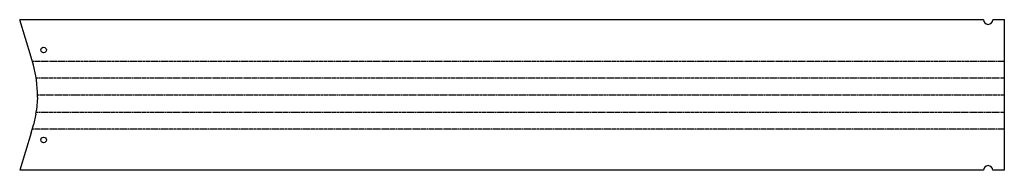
# Model space of a CAD drawing. Header units: millimetres. Extents: x 0 to 3503, y 0 to 536.
import ezdxf

# ---------------------------------------------------------------- set-up
doc = ezdxf.new("R2010")
doc.units = ezdxf.units.MM
doc.header["$PDSIZE"] = -1
doc.linetypes.add('SLD-İki-Kısa-Kesik-Çizgili-Uzun-Kesik-Çizgi', pattern=[15.748, 8.128, -1.524, 1.524, -1.524, 1.524, -1.524])
doc.linetypes.add('SLD-Sürekli', pattern=[0])

msp = doc.modelspace()

# ---------------------------------------------------------------- linework, layer by layer
at = {"color": 7, "linetype": 'SLD-Sürekli', "lineweight": 25}
for p, q in [((41, 403.2), (0.4, 535.9)), ((3428.9, 535.9), (0.4, 535.9)), ((3502.9, 535.9), (3461.9, 535.9)), ((3502.9, 535.9), (3502.9, 0.4)), ((49.9, 374.2), (41, 403.2)), ((57.3, 336.5), (49.9, 374.2)), ((59.6, 322), (57.3, 336.5)), ((63.2, 276.8), (59.6, 322)), ((63.2, 259.5), (59.6, 214.3)), ((63.2, 259.5), (63.2, 276.8)), ((57.3, 199.8), (59.6, 214.3)), ((57.3, 199.8), (49.9, 162.1)), ((41, 133.2), (49.9, 162.1)), ((41, 133.2), (0.4, 0.4)), ((3428.9, 0.4), (0.4, 0.4)), ((3502.9, 0.4), (3461.9, 0.4))]:
    msp.add_line(p, q, dxfattribs=at)
at = {"color": 7, "linetype": 'SLD-İki-Kısa-Kesik-Çizgili-Uzun-Kesik-Çizgi'}
for p, q in [((45.4, 388.7), (3502.9, 388.7)), ((58.4, 329.3), (3502.9, 329.3)), ((63.2, 268.2), (3502.9, 268.2)), ((58.4, 207), (3502.9, 207)), ((45.4, 147.6), (3502.9, 147.6))]:
    msp.add_line(p, q, dxfattribs=at)
at = {"color": 7, "linetype": 'SLD-Sürekli', "lineweight": 25}
for centre in [(85.6, 428.2), (85.6, 108.2)]:
    msp.add_circle(centre, 10, dxfattribs=at)
for centre, start, end in [((3445.4, 535.9), 180, 0), ((3445.4, 0.4), 0, 180)]:
    msp.add_arc(centre, 16.5, start, end, dxfattribs=at)
at = {"color": 7, "linetype": 'SLD-Sürekli'}
msp.add_point((3502.9, 535.9), dxfattribs=at)

doc.saveas('drawing.dxf')
